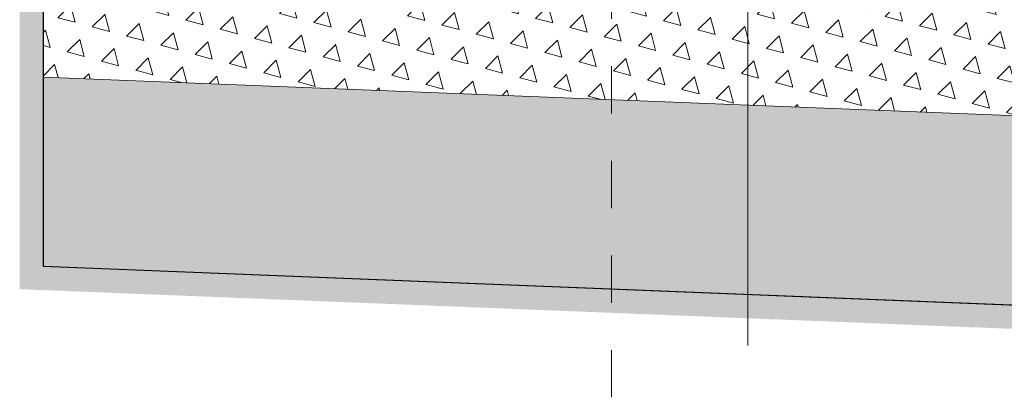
# Model space of a CAD drawing. Header units: feet. Extents: x 210.7 to 255.4, y -209.3 to -191.9.
# Tile 11 of 25: x 216.5 to 218.6, y -201.3 to -200.5. Entities that reach past the tile are written whole.
import ezdxf

# ---------------------------------------------------------------- set-up
doc = ezdxf.new("R2010")
doc.units = ezdxf.units.FT
doc.header["$MEASUREMENT"] = 0
doc.linetypes.add('DASHDOT2', pattern=[12.7, 6.35, -3.175, 0, -3.175])
for name, color, linetype, lineweight in [('Geowłóknina', 160, 'Continuous', 30), ('Miesz_niezw', 251, 'Continuous', 9), ('Mieszanka_niezw_0_315', 44, 'Continuous', 15), ('Opis (wydruk czarny)', 7, 'Continuous', 15), ('Osie', 1, 'DASHDOT2', 13), ('Podłoże gruntowe', 7, 'Continuous', 13)]:
    doc.layers.add(name, color=color, linetype=linetype, lineweight=lineweight)

msp = doc.modelspace()

# ---------------------------------------------------------------- hatches: boundary and pattern name
at = {"layer": 'Miesz_niezw'}
h = msp.add_hatch(dxfattribs=at)
h.set_pattern_fill('TRIANG', color=256, scale=0.2, angle=45)
h.set_pattern_definition([(105, (0, 0), (-0.07244443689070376, 0.01941142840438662), [0.03750000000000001, -0.03750000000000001]), (165, (0, 0), (-0.05303300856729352, -0.05303300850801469), [0.03750000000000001, -0.03750000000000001]), (45, (-0.03622221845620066, 0.009705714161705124), (-0.01941142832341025, 0.07244443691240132), [0.03750000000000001, -0.03750000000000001])])
h.paths.add_polyline_path([(216.5261949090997, -200.4019116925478), (216.5261949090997, -200.6399117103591), (219.9509593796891, -200.7769022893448), (220.0460535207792, -201.0621847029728), (220.2257425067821, -201.0621847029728), (220.2257425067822, -200.4019116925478)])
at = {"layer": 'Mieszanka_niezw_0_315', "ltscale": 10}
h = msp.add_hatch(dxfattribs=at)
h.set_pattern_fill('AR-CONC', color=256, scale=0.01, style=0)
h.set_pattern_definition([(49.99999999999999, (0, 0), (0.07172601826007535, -0.006275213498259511), [0.0075, -0.0825]), (355, (0, 0), (-0.0138751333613, 0.07521921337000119), [0.006, -0.066]), (100.45144446, (0.0059771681, -0.0005229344), (0.0578508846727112, 0.06894399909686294), [0.006374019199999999, -0.07011421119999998]), (46.18420000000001, (0, 0.02), (0.1067241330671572, -0.01655192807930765), [0.01125, -0.12375]), (96.63563549, (0.0088936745, 0.0186206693), (0.09346619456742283, 0.09741186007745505), [0.0095610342, -0.105171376]), (351.1841639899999, (0, 0.02), (0.09346619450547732, 0.09741186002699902), [0.009000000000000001, -0.0990000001]), (21, (0.01, 0.015), (0.05969070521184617, -0.04026188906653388), [0.0075, -0.0825]), (326.0000000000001, (0.01, 0.015), (0.02433153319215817, 0.0725150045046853), [0.006, -0.066]), (71.45144474, (0.0149742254, 0.0116448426), (0.08402223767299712, 0.03225311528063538), [0.006374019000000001, -0.0701142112]), (37.50000000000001, (0, 0), (0.001215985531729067, 0.03328938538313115), [0, -0.0652, 0, -0.067, 0, -0.06625]), (7.499999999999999, (0, 0), (0.02630695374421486, 0.03944117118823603), [0, -0.0382, 0, -0.0637, 0, -0.02525]), (327.5, (-0.0223, 0), (0.0533822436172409, -0.002255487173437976), [0, -0.025, 0, -0.078, 0, -0.1035]), (317.5, (-0.0323, 0), (0.05831861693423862, 0.01001049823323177), [0, -0.0325, 0, -0.0518, 0, -0.0735])])
h.paths.add_polyline_path([(220.0862025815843, -201.1826318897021), (219.9509593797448, -200.7769022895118), (216.5261949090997, -200.6399117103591), (216.5261949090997, -201.0402315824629)])
at = {"layer": 'Podłoże gruntowe'}
h = msp.add_hatch(dxfattribs=at)
h.set_pattern_fill('EARTH', color=256, scale=0.25, angle=45, style=0)
h.set_pattern_definition([(45, (0, 0.05003998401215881), (0, 0.08838834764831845), [0.0625, -0.0625]), (45, (-0.01657281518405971, 0.06661279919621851), (0, 0.08838834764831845), [0.0625, -0.0625]), (45, (-0.03314563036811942, 0.08318561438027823), (0, 0.08838834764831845), [0.0625, -0.0625]), (135, (-0.03314563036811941, 0.09423415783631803), (-0.08838834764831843, 6.938893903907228e-18), [0.0625, -0.0625]), (135, (-0.01657281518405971, 0.1108069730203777), (-0.08838834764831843, 6.938893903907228e-18), [0.0625, -0.0625]), (135, (0, 0.1273797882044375), (-0.08838834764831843, 6.938893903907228e-18), [0.0625, -0.0625])])
h.paths.add_polyline_path([(220.0496911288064, -201.2312114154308), (220.0327857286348, -201.1804952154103), (216.5261949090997, -201.0402315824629), (216.5261949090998, -200.4959117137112), (216.4761949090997, -200.4959117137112), (216.4761949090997, -201.0882715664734)])

# ---------------------------------------------------------------- linework, layer by layer
at = {"layer": 'Geowłóknina', "ltscale": 5}
msp.add_lwpolyline([(220.0862025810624, -201.1826318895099), (216.5261949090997, -201.0402315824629), (216.5261949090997, -200.1108375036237)], dxfattribs=at)
at = {"layer": 'Miesz_niezw'}
msp.add_line((219.9509593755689, -200.7769022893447), (216.5261949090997, -200.6399117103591), dxfattribs=at)
msp.add_lwpolyline([(216.5261949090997, -200.5828745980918), (216.5261949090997, -200.8054746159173)], dxfattribs=at)
at = {"layer": 'Mieszanka_niezw_0_315', "ltscale": 10}
msp.add_line((220.0862025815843, -201.1826318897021), (216.5261949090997, -201.0402315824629), dxfattribs=at)
at = {"layer": 'Opis (wydruk czarny)'}
msp.add_lwpolyline([(218.014438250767, -201.2075493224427), (218.014438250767, -199.6606535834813)], dxfattribs=at)
at = {"layer": 'Osie', "ltscale": 0.01}
msp.add_lwpolyline([(217.7261949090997, -201.3168580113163), (217.7261949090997, -199.9037545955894)], dxfattribs=at)

doc.saveas('drawing.dxf')
